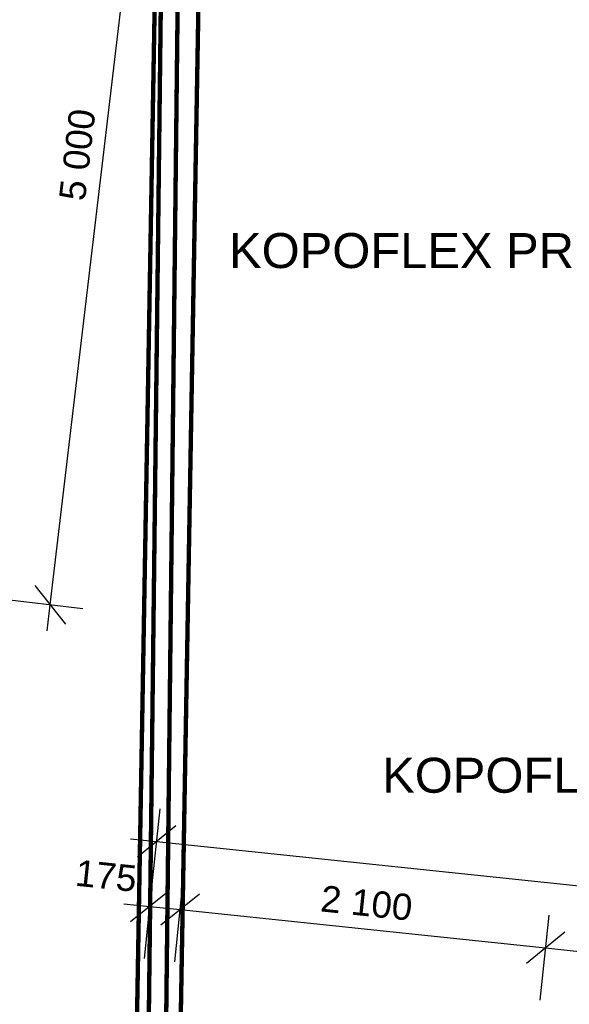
# Model space of a CAD drawing. Extents: x -12025 to 39812, y -28775 to 12.
# Tile 36 of 90: x 11304 to 14444, y -9846 to -4216. Entities that reach past the tile are written whole.
import ezdxf

# ---------------------------------------------------------------- set-up
doc = ezdxf.new("R2010")
doc.units = 0
doc.header["$MEASUREMENT"] = 0
doc.linetypes.add('Telekomunikacni vodic', pattern=[9.25, 3, -0.75, 3, -0.75, 0.125, -0.75, 0.125, -0.75])
doc.linetypes.add('vodič N', pattern=[3, 1.5, -1.5])
for name, color, linetype in [('OÚ Dukovany internet + tv + data', 192, 'Continuous'), ('OÚ Dukovany půdorys kóty 1NP', 7, 'Continuous'), ('OÚ Dukovany půdorys podklad 1NP', 7, 'Continuous'), ('OÚ Dukovany zásuvky', 92, 'Continuous'), ('Zakladni', 7, 'Continuous')]:
    doc.layers.add(name, color=color, linetype=linetype)
doc.styles.add('Arial', font='txt')

# ---------------------------------------------------------------- blocks, each defined once
blk = doc.blocks.new('(12)')
at = {"color": 36, "linetype": 'vodič N', "ltscale": 100, "const_width": 25}
for points in [[(139.6, 0), (0, -7998.8)], [(250, -8003.1), (389.6, -4.4)]]:
    blk.add_lwpolyline(points, dxfattribs=at)
at = {"color": 36, "linetype": 'Continuous', "style": 'Arial'}
blk.add_text('KOPOFLEX PR.63', height=200, dxfattribs=at).set_placement((544.8, -2638))
blk = doc.blocks.new('(13)')
at = {"color": 36, "linetype": 'vodič N', "ltscale": 100, "const_width": 25}
for points in [[(139.5, -4.9), (-143.9, -4120.2)], [(105.8, -4131.2), (389.3, -15.8)]]:
    blk.add_lwpolyline(points, dxfattribs=at)
at = {"color": 36, "linetype": 'Continuous', "style": 'Arial'}
blk.add_text('KOPOFLEX PR.50', height=200, dxfattribs=at).set_placement((-2947.1, -1142))

msp = doc.modelspace()

# ---------------------------------------------------------------- linework, layer by layer
at = {"layer": 'OÚ Dukovany internet + tv + data', "linetype": 'Telekomunikacni vodic', "ltscale": 100, "const_width": 25}
for points in [[(16822.2, -20250), (16750, -20250), (16750, -16250), (16250, -16250), (16250, -11750), (12025, -11315), (12125, -2875), (11500, -2875), (11500, -2375), (8202.3, -2104.3)], [(12500, -11947.2), (12500, -11362.5), (12025, -11315), (12125, -2875), (12221.9, -2744.7)]]:
    msp.add_lwpolyline(points, dxfattribs=at)
at = {"layer": 'OÚ Dukovany půdorys kóty 1NP', "color": 1, "linetype": 'Continuous'}
for p, q in [((11478.2, -7562.1), (12080.6, -2460.8)), ((11390.6, -7451.1), (11565.8, -7673.2)), ((11664.4, -7584.1), (11180.3, -7527)), ((11460.6, -7711.1), (11478.2, -7562.1)), ((12055, -9213.6), (12105.8, -8728.8)), ((12196.1, -8826.2), (11976.3, -9004.3)), ((11937, -8899.6), (12086.2, -8915.3)), ((12086.2, -8915.3), (19590.4, -9701.7)), ((12016.1, -9584.8), (12066.9, -9100)), ((12189.6, -9603), (12240.4, -9118.2)), ((12157.2, -9197.4), (11937.4, -9375.5)), ((12330.8, -9215.6), (12111, -9393.7)), ((12330.8, -9215.6), (12111, -9393.7)), ((11898.1, -9270.8), (12047.3, -9286.5)), ((12047.3, -9286.5), (12220.9, -9304.7)), ((12047.3, -9286.5), (12220.9, -9304.7)), ((12220.9, -9304.7), (14309.1, -9523.5)), ((14277.8, -9821.9), (14328.6, -9337)), ((14277.8, -9821.9), (14328.6, -9337)), ((14419, -9434.5), (14199.2, -9612.5)), ((14419, -9434.5), (14199.2, -9612.5)), ((14309.1, -9523.5), (15353.6, -9633)), ((14309.1, -9523.5), (15353.6, -9633))]:
    msp.add_line(p, q, dxfattribs=at)
at = {"layer": 'OÚ Dukovany půdorys podklad 1NP', "color": 19, "linetype": 'Continuous'}
msp.add_solid([(8220.4, -2117.5), (7630.1, -7105.4), (11360.1, -2378.6), (10758, -7477.1)], dxfattribs=at)
at = {"layer": 'OÚ Dukovany zásuvky', "linetype": 'Continuous', "const_width": 25}
msp.add_lwpolyline([(12625, -11375), (12125, -11325), (12221.9, -2744.7)], dxfattribs=at)

# ---------------------------------------------------------------- block references
at = {"layer": 'Zakladni', "color": 36, "linetype": 'Continuous'}
for name, p in [('(12)', (11955.2, -2998.4)), ('(13)', (16322.1, -7494.5))]:
    msp.add_blockref(name, p, dxfattribs=at)

# ---------------------------------------------------------------- texts
at = {"layer": 'OÚ Dukovany půdorys kóty 1NP', "color": 1, "linetype": 'Continuous', "style": 'Arial'}
for s, rotation, p in [('5 000', 83.2658, (11676.2, -5257.5)), ('175', 354.0173, (11615.9, -9167.3)), ('2\xa0100', 354.0173, (13017.6, -9314.2))]:
    msp.add_text(s, height=150, rotation=rotation, dxfattribs=at).set_placement(p)

doc.saveas('drawing.dxf')
